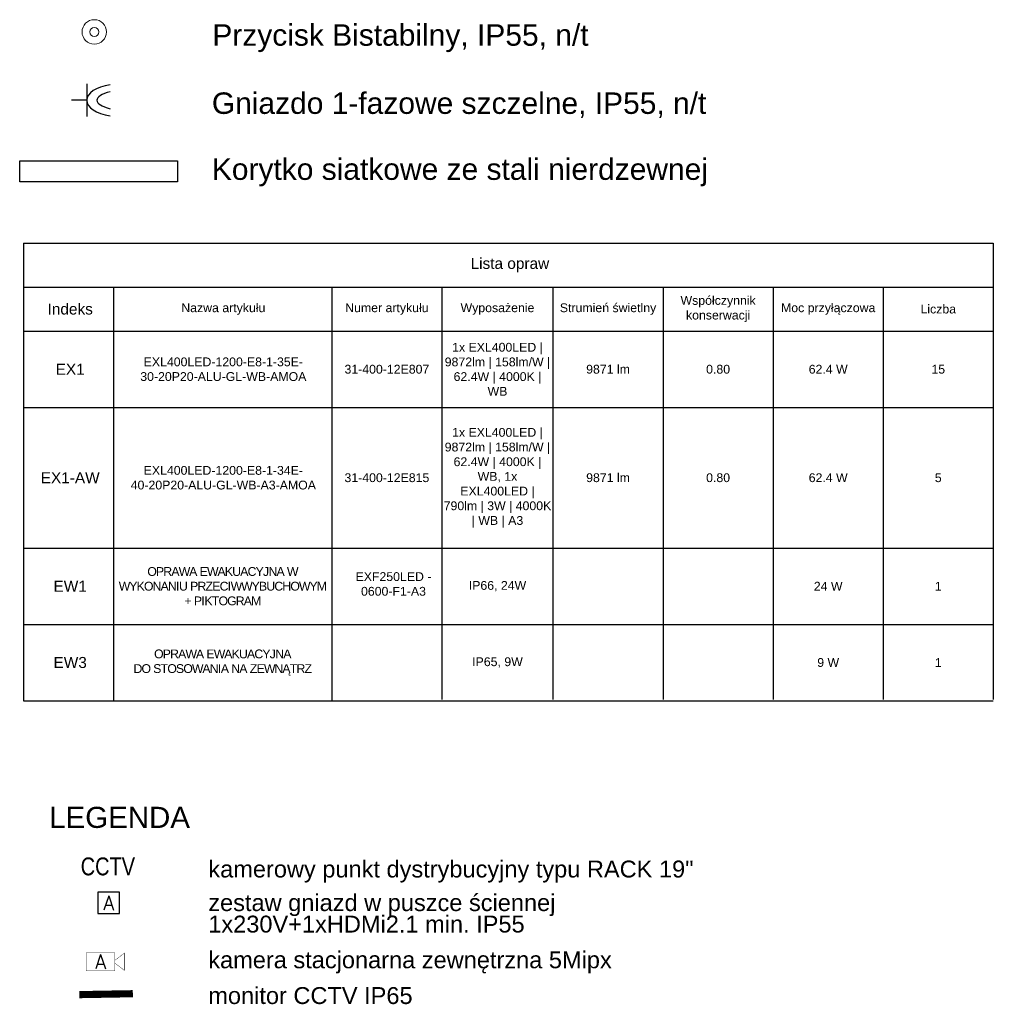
# Model space of a CAD drawing. Header units: millimetres. Extents: x -70539 to 23478, y -51814 to 44720.
# Tile 3 of 256: x -70462 to -63651, y 19770 to 26656. Entities that reach past the tile are written whole.
import ezdxf
from ezdxf.enums import TextEntityAlignment as Align

# ---------------------------------------------------------------- set-up
doc = ezdxf.new("R2010")
doc.units = ezdxf.units.MM
doc.layers.add('DLX_LUMKEY', color=1, linetype='Continuous', true_color=0xff0000)
for name, color, linetype in [('e_CCTV', 16, 'Continuous'), ('e_CCTV adresy', 16, 'Continuous'), ('e_gniazda', 10, 'Continuous'), ('e_gniazda opisy', 7, 'Continuous'), ('e_legenda', 7, 'Continuous'), ('IS_TXT_legendy i uwagi', 7, 'Continuous')]:
    doc.layers.add(name, color=color, linetype=linetype)
doc.layers.add('I-EL_projektowane-połączenia', color=80, linetype='Continuous', lineweight=13)
doc.styles.add('Arial', font='arial.ttf', dxfattribs={"height": 14.752994})
doc.styles.add('e_nazwy_w_blokach', font='romans.shx')
doc.styles.get("Standard").update_dxf_attribs({"font": 'arial.ttf'})
doc.styles.add('TableTextStyle', font='txt')

# ---------------------------------------------------------------- blocks, each defined once
blk = doc.blocks.new('gniazdo_podloga_edytyowalne')
blk.add_lwpolyline([(-15, -15), (15, -15), (15, 15), (-15, 15)], close=True)
at = {"style": 'e_nazwy_w_blokach'}
blk.add_attdef('TYP', text='', height=20, dxfattribs=at).set_placement((0, 0), align=Align.MIDDLE)
blk = doc.blocks.new('*U396')
at = {"const_width": 0.5}
blk.add_lwpolyline([(0, -12.5), (40, -12.5), (40, 12.5), (0, 12.5)], close=True, dxfattribs=at)
blk.add_lwpolyline([(40, 1.9), (53.2, 12.1), (53.2, -12.1), (40, -1.9)], dxfattribs=at)
at = {"style": 'e_nazwy_w_blokach'}
blk.add_attdef('TYP', text='', height=20, dxfattribs=at).set_placement((20, 0), align=Align.MIDDLE)
at = {"layer": 'e_CCTV adresy', "style": 'e_nazwy_w_blokach', "width": 0.7}
blk.add_attdef('ADRES', (59.6, -10.4), '', height=20, dxfattribs=at)
blk = doc.blocks.new('*U438')
for p, q in [((-10.8, -11.47), (-10.8, 11.47)), ((-10.8, 0), (0, 0))]:
    blk.add_line(p, q)
for centre, major_axis, ratio, start_param, end_param in [((-33.75, 0), (-22.95, 0), 0.492366, 1.869329, 4.413857), ((-41.58, 0), (23.74, 0), 0.314787, -0.909412, 0.909412)]:
    blk.add_ellipse(centre, major_axis=major_axis, ratio=ratio, start_param=start_param, end_param=end_param)
at = {"layer": 'e_gniazda opisy', "style": 'e_nazwy_w_blokach', "width": 0.7}
blk.add_attdef('TYP', text='', height=25, dxfattribs=at).set_placement((-35.72, -12.5), align=Align.RIGHT)

msp = doc.modelspace()

# ---------------------------------------------------------------- linework, layer by layer
msp.add_lwpolyline([(-70461.6, 25670), (-69357.4, 25670), (-69357.4, 25523.2), (-70461.6, 25523.2)], close=True)
at = {"layer": 'DLX_LUMKEY', "color": 7, "linetype": 'ByBlock', "lineweight": -2, "transparency": 16777216}
for p, q in [((-70434.3, 25094.1), (-63651.1, 25094.1)), ((-70434.3, 25094.1), (-70434.3, 22960.5)), ((-63651.1, 25094.1), (-63651.1, 21902)), ((-70434.3, 24786.1), (-63651.1, 24786.1)), ((-70434.3, 24786.1), (-70434.3, 21893.2)), ((-69806, 24786.1), (-69806, 21895.6)), ((-68278.3, 24786.1), (-68278.3, 21896.6)), ((-67507.7, 24786.1), (-67507.7, 21902)), ((-66731.1, 24786.1), (-66731.1, 21902)), ((-65961.1, 24786.1), (-65961.1, 21902)), ((-65191.1, 24786.1), (-65191.1, 21902)), ((-64421.1, 24786.1), (-64421.1, 21902)), ((-70434.3, 24478.1), (-63651.1, 24478.1)), ((-70434.3, 23944.4), (-63651.1, 23944.4)), ((-70434.3, 22960.5), (-63651.1, 22960.5)), ((-70434.3, 22426.8), (-63651.1, 22426.8)), ((-70434.3, 21893.2), (-63651.1, 21893.2))]:
    msp.add_line(p, q, dxfattribs=at)
at = {"layer": 'e_CCTV', "const_width": 50}
msp.add_lwpolyline([(-69670, 19843.9), (-70045, 19837.3)], dxfattribs=at)
at = {"layer": 'I-EL_projektowane-połączenia', "color": 1}
for radius in [85.4, 32]:
    msp.add_circle((-69940, 26570.7), radius, dxfattribs=at)

# ---------------------------------------------------------------- block references
at = {"layer": 'e_CCTV', "xscale": 5, "yscale": 5, "zscale": 5}
msp.add_blockref('*U396', (-69995.6, 20067.4), dxfattribs=at).add_auto_attribs({'TYP': 'A'})
at = {"layer": 'e_gniazda', "color": 7, "xscale": 10, "yscale": 10, "zscale": 10, "rotation": 180}
msp.add_blockref('*U438', (-70099.7, 26092.7), dxfattribs=at)
at = {"layer": 'e_gniazda', "xscale": 5, "yscale": 5, "zscale": 5}
msp.add_blockref('gniazdo_podloga_edytyowalne', (-69839.1, 20479.2), dxfattribs=at).add_auto_attribs({'TYP': 'A'})

# ---------------------------------------------------------------- texts
at = {"layer": 'DLX_LUMKEY', "color": 7, "transparency": 16777216, "attachment_point": 5}
for s, insert, char_height, width, style in [('{\\fArial|b0|i0|c238|p34;Lista opraw}', (-67032.6, 24940.1), 77, 7543.976, 'TableTextStyle'), ('Współczynnik konserwacji', (-65576.1, 24632.1), 61.6, 760.76, 'Arial'), ('Indeks', (-70108.3, 24632.1), 77, 760.76, 'Arial'), ('Nazwa artykułu', (-69037.1, 24632.1), 61.6, 1376.76, 'Arial'), ('Numer artykułu', (-67893, 24632.1), 61.6, 761.405, 'Arial'), ('Wyposażenie', (-67119.4, 24632.1), 61.6, 767.331, 'Arial'), ('Strumień świetlny', (-66346.1, 24632.1), 61.6, 760.76, 'Arial'), ('Moc przyłączowa', (-64806.1, 24632.1), 61.6, 760.76, 'Arial'), ('Liczba', (-64036.1, 24632.1), 61.6, 760.76, 'Arial'), ('{\\fArial|b0|i0|c238|p34;1x EXL400LED | 9872lm | 158lm/W | 62.4W | 4000K | WB}', (-67119.4, 24211.2), 61.6, 767.331, 'TableTextStyle'), ('EX1', (-70108.3, 24211.2), 77, 760.76, 'Arial'), ('{\\fArial|b0|i0|c238|p34;EXL400LED-1200-E8-1-35E-\\P30-20P20-ALU-GL-WB-AMOA}', (-69037.1, 24211.2), 61.6, 3923.162, 'TableTextStyle'), ('{\\fArial|b0|i0|c238|p34;31-400-12E807}', (-67893, 24211.2), 61.6, 761.405, 'TableTextStyle'), ('9871 lm', (-66346.1, 24211.2), 61.6, 760.76, 'Arial'), ('0.80', (-65576.1, 24211.2), 61.6, 760.76, 'Arial'), ('62.4 W', (-64806.1, 24211.2), 61.6, 760.76, 'Arial'), ('15', (-64036.1, 24211.2), 61.6, 760.76, 'Arial'), ('{\\fArial|b0|i0|c238|p34;1x EXL400LED | 9872lm | 158lm/W | 62.4W | 4000K | WB, 1x EXL400LED | 790lm | 3W | 4000K | WB | A3}', (-67119.4, 23452.4), 61.6, 767.331, 'TableTextStyle'), ('EX1-AW', (-70108.3, 23452.4), 77, 760.76, 'Arial'), ('{\\fArial|b0|i0|c238|p34;EXL400LED-1200-E8-1-34E-\\P40-20P20-ALU-GL-WB-A3-AMOA}', (-69037.1, 23452.4), 61.6, 1376.76, 'TableTextStyle'), ('{\\fArial|b0|i0|c238|p34;31-400-12E815}', (-67893, 23452.4), 61.6, 761.405, 'TableTextStyle'), ('9871 lm', (-66346.1, 23452.4), 61.6, 760.76, 'Arial'), ('0.80', (-65576.1, 23452.4), 61.6, 760.76, 'Arial'), ('62.4 W', (-64806.1, 23452.4), 61.6, 760.76, 'Arial'), ('5', (-64036.1, 23452.4), 61.6, 760.76, 'Arial'), ('{\\T0.9;\\fArial|b0|i0|c238|p34;OPRAWA EWAKUACYJNA W \\PWYKONANIU PRZECIWWYBUCHOWYM\\P+ PIKTOGRAM}', (-69043.9, 22693.7), 61.6, 1701.593, 'TableTextStyle'), ('EW1', (-70108.3, 22693.7), 77, 760.76, 'Arial'), ('{\\fArial|b0|i0|c238|p34;EXF250LED - 0600-F1-A3}', (-67846.9, 22709.3), 61.6, 767.331, 'TableTextStyle'), ('{\\fArial|b0|i0|c238|p34;IP66, 24W}', (-67119.4, 22693.7), 61.6, 767.331, 'TableTextStyle'), ('24 W', (-64806.1, 22693.7), 61.6, 760.76, 'Arial'), ('1', (-64036.1, 22693.7), 61.6, 760.76, 'Arial'), ('{\\T0.9;\\fArial|b0|i0|c238|p34;OPRAWA EWAKUACYJNA \\PDO STOSOWANIA NA ZEWNĄTRZ}', (-69043.9, 22160), 61.6, 1701.593, 'TableTextStyle'), ('EW3', (-70108.3, 22160), 77, 760.76, 'Arial'), ('{\\fArial|b0|i0|c238|p34;IP65, 9W}', (-67119.4, 22160), 61.6, 767.331, 'TableTextStyle'), ('9 W', (-64806.1, 22160), 61.6, 760.76, 'Arial'), ('1', (-64036.1, 22160), 61.6, 760.76, 'Arial')]:
    msp.add_mtext(s, dxfattribs=dict(at, insert=insert, char_height=char_height, width=width, style=style))
at = {"layer": 'e_legenda', "style": 'Arial'}
for s, height, p in [('LEGENDA', 147.53, (-70255.3, 21003.5)), ('kamerowy punkt dystrybucyjny typu RACK 19"', 118.024, (-69141.7, 20656.8)), ('zestaw gniazd w puszce ściennej', 118.024, (-69142.4, 20421.8)), ('1x230V+1xHDMi2.1 min. IP55', 118.024, (-69142.4, 20271.8)), ('kamera stacjonarna zewnętrzna 5Mipx', 118.024, (-69142.4, 20021.8)), ('monitor CCTV IP65', 118.024, (-69142.4, 19771.8))]:
    msp.add_text(s, height=height, dxfattribs=at).set_placement(p)
at = {"layer": 'e_legenda', "color": 3, "width": 0.8}
msp.add_text('CCTV', height=125, dxfattribs=at).set_placement((-70034.9, 20671.8))
at = {"layer": 'IS_TXT_legendy i uwagi', "color": 0, "char_height": 150, "attachment_point": 4, "rotation": 360}
for s, insert in [('{\\fArial|b0|i0|c238|p34;\\C7;Przycisk Bistabilny, IP55, n/t}', (-69113.8, 26526.5, 20454.3)), ('{\\fArial|b0|i0|c238|p34;\\C7;Gniazdo 1-fazowe szczelne, IP55, n/t}', (-69117.4, 26058.4, 20454.3)), ('{\\fArial|b0|i0|c238|p34;\\C7;Korytko siatkowe ze stali nierdzewnej}', (-69117.4, 25588.2, 20454.3))]:
    msp.add_mtext(s, dxfattribs=dict(at, insert=insert))

doc.saveas('drawing.dxf')
